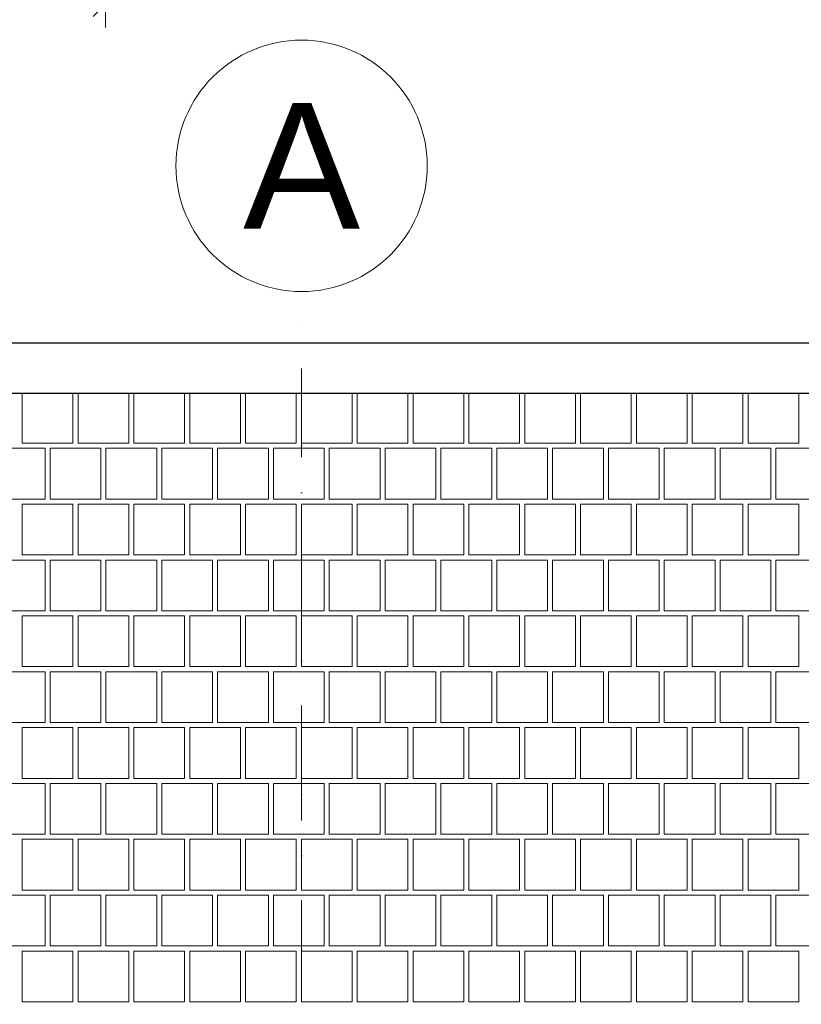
# Model space of a CAD drawing. Header units: millimetres. Extents: x -126271 to -88962, y -179170 to 5194.
# Tile 64 of 66: x -122491 to -120935, y -90371 to -88413. Entities that reach past the tile are written whole.
import ezdxf
from ezdxf.enums import TextEntityAlignment as Align

# ---------------------------------------------------------------- set-up
doc = ezdxf.new("R2010")
doc.units = ezdxf.units.MM
doc.header["$MEASUREMENT"] = 0
doc.linetypes.add('Kropki i Kreski', pattern=[335.138881, 176.388884, -88.194442, 0, -70.555556])
for name, color, linetype, lineweight, true_color in [('Nowe_2D - Rysunki i Obrazki_Nr_pióra__105', 7, 'Continuous', 13, 0xcccccc), ('Nowe_2D - Rysunki i Obrazki_Nr_pióra__61', 7, 'Continuous', 18, 0x6a6a6a), ('Nowe_Wymiarowanie - Ogólne_Nr_pióra__81', 7, 'Continuous', 13, 0x6a6a6a)]:
    doc.layers.add(name, color=color, linetype=linetype, lineweight=lineweight, true_color=true_color)
for name, color, linetype, lineweight in [('Nowe_2D - Rysunki i Obrazki_Nr_pióra__22', 8, 'Continuous', 25), ('Nowe_Osie_Nr_pióra__3', 7, 'Continuous', 13), ('Nowe_Osie_Nr_pióra__4', 8, 'Continuous', 13), ('Nowe_Wymiarowanie - Ogólne_Nr_pióra__42', 8, 'Continuous', 25)]:
    doc.layers.add(name, color=color, linetype=linetype, lineweight=lineweight)
doc.layers.add('Nowe_Osie', color=7, linetype='Continuous')
doc.layers.add('Nowe_Wymiarowanie - Ogólne', color=7, linetype='Continuous')
doc.styles.add('STYL_AUTOMATYCZNY_1', font='arial.ttf')
doc.dimstyles.new('STYL_AUTOMATYCZNY__1', dxfattribs={"dimtxt": 150, "dimasz": 47.5, "dimexe": 0.18, "dimexo": 0.0625, "dimgap": 0, "dimtad": 1, "dimtih": 1, "dimtoh": 1, "dimdec": 0, "dimlfac": 0.1, "dimzin": 0, "dimdsep": 46, "dimtxsty": 'STYL_AUTOMATYCZNY_1', "dimblk": 'ARROWHEAD_6', "dimblk1": 'ARROWHEAD_6', "dimblk2": 'ARROWHEAD_6', "dimcen": 0.09, "dimse1": 1, "dimse2": 1, "dimclrd": 256, "dimclre": 256, "dimclrt": 8, "dimazin": 0, "dimtfac": 1, "dimtdec": 4, "dimtmove": 0, "dimatfit": 3, "dimfxl": 0, "dimtolj": 1, "dimtzin": 0, "dimarcsym": 0})

# ---------------------------------------------------------------- blocks, each defined once
blk = doc.blocks.new('*X78')
at = {"layer": 'Nowe_2D - Rysunki i Obrazki_Nr_pióra__105', "color": 254, "linetype": 'Continuous', "lineweight": 13, "true_color": 0xcccccc}
for p, q in [((-122485.5, -89255.3), (-122485.5, -89156.6)), ((-122384.5, -89255.3), (-122384.5, -89156.6)), ((-122374.4, -89156.6), (-122374.4, -89255.3)), ((-122273.4, -89255.3), (-122273.4, -89156.6)), ((-122263.3, -89255.3), (-122263.3, -89156.6)), ((-122162.3, -89255.3), (-122162.3, -89156.6)), ((-122152.2, -89156.6), (-122152.2, -89255.3)), ((-122051.2, -89255.3), (-122051.2, -89156.6)), ((-122041.1, -89255.3), (-122041.1, -89156.6)), ((-121940.1, -89255.3), (-121940.1, -89156.6)), ((-121930, -89156.6), (-121930, -89255.3)), ((-121829, -89255.3), (-121829, -89156.6)), ((-121818.9, -89255.3), (-121818.9, -89156.6)), ((-121717.9, -89255.3), (-121717.9, -89156.6)), ((-121707.8, -89156.6), (-121707.8, -89255.3)), ((-121606.8, -89255.3), (-121606.8, -89156.6)), ((-121596.7, -89255.3), (-121596.7, -89156.6)), ((-121495.7, -89255.3), (-121495.7, -89156.6)), ((-121485.6, -89156.6), (-121485.6, -89255.3)), ((-121384.6, -89255.3), (-121384.6, -89156.6)), ((-121374.5, -89255.3), (-121374.5, -89156.6)), ((-121273.5, -89255.3), (-121273.5, -89156.6)), ((-121263.4, -89156.6), (-121263.4, -89255.3)), ((-121162.4, -89255.3), (-121162.4, -89156.6)), ((-121152.3, -89255.3), (-121152.3, -89156.6)), ((-121051.3, -89255.3), (-121051.3, -89156.6)), ((-121041.2, -89156.6), (-121041.2, -89255.3)), ((-120940.2, -89255.3), (-120940.2, -89156.6)), ((-122435, -89255.3), (-122485.5, -89255.3)), ((-122435, -89255.3), (-122384.5, -89255.3)), ((-122374.4, -89255.3), (-122273.4, -89255.3)), ((-122212.8, -89255.3), (-122263.3, -89255.3)), ((-122212.8, -89255.3), (-122162.3, -89255.3)), ((-122152.2, -89255.3), (-122051.2, -89255.3)), ((-121990.6, -89255.3), (-122041.1, -89255.3)), ((-121990.6, -89255.3), (-121940.1, -89255.3)), ((-121930, -89255.3), (-121829, -89255.3)), ((-121768.4, -89255.3), (-121818.9, -89255.3)), ((-121768.4, -89255.3), (-121717.9, -89255.3)), ((-121707.8, -89255.3), (-121606.8, -89255.3)), ((-121546.2, -89255.3), (-121596.7, -89255.3)), ((-121546.2, -89255.3), (-121495.7, -89255.3)), ((-121485.6, -89255.3), (-121384.6, -89255.3)), ((-121324, -89255.3), (-121374.5, -89255.3)), ((-121324, -89255.3), (-121273.5, -89255.3)), ((-121263.4, -89255.3), (-121162.4, -89255.3)), ((-121101.8, -89255.3), (-121152.3, -89255.3)), ((-121101.8, -89255.3), (-121051.3, -89255.3)), ((-121041.2, -89255.3), (-120940.2, -89255.3)), ((-122440, -89265.4), (-122541, -89265.4)), ((-122440, -89366.4), (-122440, -89265.4)), ((-122328.9, -89265.4), (-122429.9, -89265.4)), ((-122429.9, -89265.4), (-122429.9, -89366.4)), ((-122328.9, -89366.4), (-122328.9, -89265.4)), ((-122217.8, -89265.4), (-122318.8, -89265.4)), ((-122318.8, -89265.4), (-122318.8, -89366.4)), ((-122217.8, -89366.4), (-122217.8, -89265.4)), ((-122106.7, -89265.4), (-122207.7, -89265.4)), ((-122207.7, -89265.4), (-122207.7, -89366.4)), ((-122106.7, -89366.4), (-122106.7, -89265.4)), ((-121995.6, -89265.4), (-122096.6, -89265.4)), ((-122096.6, -89265.4), (-122096.6, -89366.4)), ((-121995.6, -89366.4), (-121995.6, -89265.4)), ((-121884.5, -89265.4), (-121985.5, -89265.4)), ((-121985.5, -89265.4), (-121985.5, -89366.4)), ((-121884.5, -89366.4), (-121884.5, -89265.4)), ((-121773.4, -89265.4), (-121874.4, -89265.4)), ((-121874.4, -89265.4), (-121874.4, -89366.4)), ((-121773.4, -89366.4), (-121773.4, -89265.4)), ((-121662.3, -89265.4), (-121763.3, -89265.4)), ((-121763.3, -89265.4), (-121763.3, -89366.4)), ((-121662.3, -89366.4), (-121662.3, -89265.4)), ((-121551.2, -89265.4), (-121652.2, -89265.4)), ((-121652.2, -89265.4), (-121652.2, -89366.4)), ((-121551.2, -89366.4), (-121551.2, -89265.4)), ((-121440.1, -89265.4), (-121541.1, -89265.4)), ((-121541.1, -89265.4), (-121541.1, -89366.4)), ((-121440.1, -89366.4), (-121440.1, -89265.4)), ((-121329, -89265.4), (-121430, -89265.4)), ((-121430, -89265.4), (-121430, -89366.4)), ((-121329, -89366.4), (-121329, -89265.4)), ((-121217.9, -89265.4), (-121318.9, -89265.4)), ((-121318.9, -89265.4), (-121318.9, -89366.4)), ((-121217.9, -89366.4), (-121217.9, -89265.4)), ((-121106.8, -89265.4), (-121207.8, -89265.4)), ((-121207.8, -89265.4), (-121207.8, -89366.4)), ((-121106.8, -89366.4), (-121106.8, -89265.4)), ((-120995.7, -89265.4), (-121096.7, -89265.4)), ((-121096.7, -89265.4), (-121096.7, -89366.4)), ((-120995.7, -89366.4), (-120995.7, -89265.4)), ((-120884.6, -89265.4), (-120985.6, -89265.4)), ((-120985.6, -89265.4), (-120985.6, -89366.4)), ((-122541, -89366.4), (-122440, -89366.4)), ((-122485.5, -89477.5), (-122485.5, -89376.5)), ((-122485.5, -89376.5), (-122435, -89376.5)), ((-122384.5, -89376.5), (-122435, -89376.5)), ((-122429.9, -89366.4), (-122328.9, -89366.4)), ((-122384.5, -89477.5), (-122384.5, -89376.5)), ((-122273.4, -89376.5), (-122374.4, -89376.5)), ((-122374.4, -89376.5), (-122374.4, -89477.5)), ((-122318.8, -89366.4), (-122217.8, -89366.4)), ((-122273.4, -89477.5), (-122273.4, -89376.5)), ((-122263.3, -89477.5), (-122263.3, -89376.5)), ((-122263.3, -89376.5), (-122212.8, -89376.5)), ((-122162.3, -89376.5), (-122212.8, -89376.5)), ((-122207.7, -89366.4), (-122106.7, -89366.4)), ((-122162.3, -89477.5), (-122162.3, -89376.5)), ((-122051.2, -89376.5), (-122152.2, -89376.5)), ((-122152.2, -89376.5), (-122152.2, -89477.5)), ((-122096.6, -89366.4), (-121995.6, -89366.4)), ((-122051.2, -89477.5), (-122051.2, -89376.5)), ((-122041.1, -89477.5), (-122041.1, -89376.5)), ((-122041.1, -89376.5), (-121990.6, -89376.5)), ((-121940.1, -89376.5), (-121990.6, -89376.5)), ((-121985.5, -89366.4), (-121884.5, -89366.4)), ((-121940.1, -89477.5), (-121940.1, -89376.5)), ((-121829, -89376.5), (-121930, -89376.5)), ((-121930, -89376.5), (-121930, -89477.5)), ((-121874.4, -89366.4), (-121773.4, -89366.4)), ((-121829, -89477.5), (-121829, -89376.5)), ((-121818.9, -89477.5), (-121818.9, -89376.5)), ((-121818.9, -89376.5), (-121768.4, -89376.5)), ((-121717.9, -89376.5), (-121768.4, -89376.5)), ((-121763.3, -89366.4), (-121662.3, -89366.4)), ((-121717.9, -89477.5), (-121717.9, -89376.5)), ((-121606.8, -89376.5), (-121707.8, -89376.5)), ((-121707.8, -89376.5), (-121707.8, -89477.5)), ((-121652.2, -89366.4), (-121551.2, -89366.4)), ((-121606.8, -89477.5), (-121606.8, -89376.5)), ((-121596.7, -89477.5), (-121596.7, -89376.5)), ((-121596.7, -89376.5), (-121546.2, -89376.5)), ((-121495.7, -89376.5), (-121546.2, -89376.5)), ((-121541.1, -89366.4), (-121440.1, -89366.4)), ((-121495.7, -89477.5), (-121495.7, -89376.5)), ((-121384.6, -89376.5), (-121485.6, -89376.5)), ((-121485.6, -89376.5), (-121485.6, -89477.5)), ((-121430, -89366.4), (-121329, -89366.4)), ((-121384.6, -89477.5), (-121384.6, -89376.5)), ((-121374.5, -89477.5), (-121374.5, -89376.5)), ((-121374.5, -89376.5), (-121324, -89376.5)), ((-121273.5, -89376.5), (-121324, -89376.5)), ((-121318.9, -89366.4), (-121217.9, -89366.4)), ((-121273.5, -89477.5), (-121273.5, -89376.5)), ((-121162.4, -89376.5), (-121263.4, -89376.5)), ((-121263.4, -89376.5), (-121263.4, -89477.5)), ((-121207.8, -89366.4), (-121106.8, -89366.4)), ((-121162.4, -89477.5), (-121162.4, -89376.5)), ((-121152.3, -89477.5), (-121152.3, -89376.5)), ((-121152.3, -89376.5), (-121101.8, -89376.5)), ((-121051.3, -89376.5), (-121101.8, -89376.5)), ((-121096.7, -89366.4), (-120995.7, -89366.4)), ((-121051.3, -89477.5), (-121051.3, -89376.5)), ((-120940.2, -89376.5), (-121041.2, -89376.5)), ((-121041.2, -89376.5), (-121041.2, -89477.5)), ((-120985.6, -89366.4), (-120884.6, -89366.4)), ((-120940.2, -89477.5), (-120940.2, -89376.5)), ((-122435, -89477.5), (-122485.5, -89477.5)), ((-122435, -89477.5), (-122384.5, -89477.5)), ((-122374.4, -89477.5), (-122273.4, -89477.5)), ((-122212.8, -89477.5), (-122263.3, -89477.5)), ((-122212.8, -89477.5), (-122162.3, -89477.5)), ((-122152.2, -89477.5), (-122051.2, -89477.5)), ((-121990.6, -89477.5), (-122041.1, -89477.5)), ((-121990.6, -89477.5), (-121940.1, -89477.5)), ((-121930, -89477.5), (-121829, -89477.5)), ((-121768.4, -89477.5), (-121818.9, -89477.5)), ((-121768.4, -89477.5), (-121717.9, -89477.5)), ((-121707.8, -89477.5), (-121606.8, -89477.5)), ((-121546.2, -89477.5), (-121596.7, -89477.5)), ((-121546.2, -89477.5), (-121495.7, -89477.5)), ((-121485.6, -89477.5), (-121384.6, -89477.5)), ((-121324, -89477.5), (-121374.5, -89477.5)), ((-121324, -89477.5), (-121273.5, -89477.5)), ((-121263.4, -89477.5), (-121162.4, -89477.5)), ((-121101.8, -89477.5), (-121152.3, -89477.5)), ((-121101.8, -89477.5), (-121051.3, -89477.5)), ((-121041.2, -89477.5), (-120940.2, -89477.5)), ((-122440, -89487.6), (-122541, -89487.6)), ((-122440, -89588.6), (-122440, -89487.6)), ((-122328.9, -89487.6), (-122429.9, -89487.6)), ((-122429.9, -89487.6), (-122429.9, -89588.6)), ((-122328.9, -89588.6), (-122328.9, -89487.6)), ((-122217.8, -89487.6), (-122318.8, -89487.6)), ((-122318.8, -89487.6), (-122318.8, -89588.6)), ((-122217.8, -89588.6), (-122217.8, -89487.6)), ((-122106.7, -89487.6), (-122207.7, -89487.6)), ((-122207.7, -89487.6), (-122207.7, -89588.6)), ((-122106.7, -89588.6), (-122106.7, -89487.6)), ((-121995.6, -89487.6), (-122096.6, -89487.6)), ((-122096.6, -89487.6), (-122096.6, -89588.6)), ((-121995.6, -89588.6), (-121995.6, -89487.6)), ((-121884.5, -89487.6), (-121985.5, -89487.6)), ((-121985.5, -89487.6), (-121985.5, -89588.6)), ((-121884.5, -89588.6), (-121884.5, -89487.6)), ((-121773.4, -89487.6), (-121874.4, -89487.6)), ((-121874.4, -89487.6), (-121874.4, -89588.6)), ((-121773.4, -89588.6), (-121773.4, -89487.6)), ((-121662.3, -89487.6), (-121763.3, -89487.6)), ((-121763.3, -89487.6), (-121763.3, -89588.6)), ((-121662.3, -89588.6), (-121662.3, -89487.6)), ((-121551.2, -89487.6), (-121652.2, -89487.6)), ((-121652.2, -89487.6), (-121652.2, -89588.6)), ((-121551.2, -89588.6), (-121551.2, -89487.6)), ((-121440.1, -89487.6), (-121541.1, -89487.6)), ((-121541.1, -89487.6), (-121541.1, -89588.6)), ((-121440.1, -89588.6), (-121440.1, -89487.6)), ((-121329, -89487.6), (-121430, -89487.6)), ((-121430, -89487.6), (-121430, -89588.6)), ((-121329, -89588.6), (-121329, -89487.6)), ((-121217.9, -89487.6), (-121318.9, -89487.6)), ((-121318.9, -89487.6), (-121318.9, -89588.6)), ((-121217.9, -89588.6), (-121217.9, -89487.6)), ((-121106.8, -89487.6), (-121207.8, -89487.6)), ((-121207.8, -89487.6), (-121207.8, -89588.6)), ((-121106.8, -89588.6), (-121106.8, -89487.6)), ((-120995.7, -89487.6), (-121096.7, -89487.6)), ((-121096.7, -89487.6), (-121096.7, -89588.6)), ((-120995.7, -89588.6), (-120995.7, -89487.6)), ((-120884.6, -89487.6), (-120985.6, -89487.6)), ((-120985.6, -89487.6), (-120985.6, -89588.6)), ((-122541, -89588.6), (-122440, -89588.6)), ((-122429.9, -89588.6), (-122328.9, -89588.6)), ((-122318.8, -89588.6), (-122217.8, -89588.6)), ((-122207.7, -89588.6), (-122106.7, -89588.6)), ((-122096.6, -89588.6), (-121995.6, -89588.6)), ((-121985.5, -89588.6), (-121884.5, -89588.6)), ((-121874.4, -89588.6), (-121773.4, -89588.6)), ((-121763.3, -89588.6), (-121662.3, -89588.6)), ((-121652.2, -89588.6), (-121551.2, -89588.6)), ((-121541.1, -89588.6), (-121440.1, -89588.6)), ((-121430, -89588.6), (-121329, -89588.6)), ((-121318.9, -89588.6), (-121217.9, -89588.6)), ((-121207.8, -89588.6), (-121106.8, -89588.6)), ((-121096.7, -89588.6), (-120995.7, -89588.6)), ((-120985.6, -89588.6), (-120884.6, -89588.6)), ((-122485.5, -89699.7), (-122485.5, -89598.7)), ((-122485.5, -89598.7), (-122435, -89598.7)), ((-122384.5, -89598.7), (-122435, -89598.7)), ((-122384.5, -89699.7), (-122384.5, -89598.7)), ((-122273.4, -89598.7), (-122374.4, -89598.7)), ((-122374.4, -89598.7), (-122374.4, -89699.7)), ((-122273.4, -89699.7), (-122273.4, -89598.7)), ((-122263.3, -89699.7), (-122263.3, -89598.7)), ((-122263.3, -89598.7), (-122212.8, -89598.7)), ((-122162.3, -89598.7), (-122212.8, -89598.7)), ((-122162.3, -89699.7), (-122162.3, -89598.7)), ((-122051.2, -89598.7), (-122152.2, -89598.7)), ((-122152.2, -89598.7), (-122152.2, -89699.7)), ((-122051.2, -89699.7), (-122051.2, -89598.7)), ((-122041.1, -89699.7), (-122041.1, -89598.7)), ((-122041.1, -89598.7), (-121990.6, -89598.7)), ((-121940.1, -89598.7), (-121990.6, -89598.7)), ((-121940.1, -89699.7), (-121940.1, -89598.7)), ((-121829, -89598.7), (-121930, -89598.7)), ((-121930, -89598.7), (-121930, -89699.7)), ((-121829, -89699.7), (-121829, -89598.7)), ((-121818.9, -89699.7), (-121818.9, -89598.7)), ((-121818.9, -89598.7), (-121768.4, -89598.7)), ((-121717.9, -89598.7), (-121768.4, -89598.7)), ((-121717.9, -89699.7), (-121717.9, -89598.7)), ((-121606.8, -89598.7), (-121707.8, -89598.7)), ((-121707.8, -89598.7), (-121707.8, -89699.7)), ((-121606.8, -89699.7), (-121606.8, -89598.7)), ((-121596.7, -89699.7), (-121596.7, -89598.7)), ((-121596.7, -89598.7), (-121546.2, -89598.7)), ((-121495.7, -89598.7), (-121546.2, -89598.7)), ((-121495.7, -89699.7), (-121495.7, -89598.7)), ((-121384.6, -89598.7), (-121485.6, -89598.7)), ((-121485.6, -89598.7), (-121485.6, -89699.7)), ((-121384.6, -89699.7), (-121384.6, -89598.7)), ((-121374.5, -89699.7), (-121374.5, -89598.7)), ((-121374.5, -89598.7), (-121324, -89598.7)), ((-121273.5, -89598.7), (-121324, -89598.7)), ((-121273.5, -89699.7), (-121273.5, -89598.7)), ((-121162.4, -89598.7), (-121263.4, -89598.7)), ((-121263.4, -89598.7), (-121263.4, -89699.7)), ((-121162.4, -89699.7), (-121162.4, -89598.7)), ((-121152.3, -89699.7), (-121152.3, -89598.7)), ((-121152.3, -89598.7), (-121101.8, -89598.7)), ((-121051.3, -89598.7), (-121101.8, -89598.7)), ((-121051.3, -89699.7), (-121051.3, -89598.7)), ((-120940.2, -89598.7), (-121041.2, -89598.7)), ((-121041.2, -89598.7), (-121041.2, -89699.7)), ((-120940.2, -89699.7), (-120940.2, -89598.7)), ((-122440, -89709.8), (-122541, -89709.8)), ((-122435, -89699.7), (-122485.5, -89699.7)), ((-122440, -89810.8), (-122440, -89709.8)), ((-122435, -89699.7), (-122384.5, -89699.7)), ((-122328.9, -89709.8), (-122429.9, -89709.8)), ((-122429.9, -89709.8), (-122429.9, -89810.8)), ((-122374.4, -89699.7), (-122273.4, -89699.7)), ((-122328.9, -89810.8), (-122328.9, -89709.8)), ((-122217.8, -89709.8), (-122318.8, -89709.8)), ((-122318.8, -89709.8), (-122318.8, -89810.8)), ((-122212.8, -89699.7), (-122263.3, -89699.7)), ((-122217.8, -89810.8), (-122217.8, -89709.8)), ((-122212.8, -89699.7), (-122162.3, -89699.7)), ((-122106.7, -89709.8), (-122207.7, -89709.8)), ((-122207.7, -89709.8), (-122207.7, -89810.8)), ((-122152.2, -89699.7), (-122051.2, -89699.7)), ((-122106.7, -89810.8), (-122106.7, -89709.8)), ((-121995.6, -89709.8), (-122096.6, -89709.8)), ((-122096.6, -89709.8), (-122096.6, -89810.8)), ((-121990.6, -89699.7), (-122041.1, -89699.7)), ((-121995.6, -89810.8), (-121995.6, -89709.8)), ((-121990.6, -89699.7), (-121940.1, -89699.7)), ((-121884.5, -89709.8), (-121985.5, -89709.8)), ((-121985.5, -89709.8), (-121985.5, -89810.8)), ((-121930, -89699.7), (-121829, -89699.7)), ((-121884.5, -89810.8), (-121884.5, -89709.8)), ((-121773.4, -89709.8), (-121874.4, -89709.8)), ((-121874.4, -89709.8), (-121874.4, -89810.8)), ((-121768.4, -89699.7), (-121818.9, -89699.7)), ((-121773.4, -89810.8), (-121773.4, -89709.8)), ((-121768.4, -89699.7), (-121717.9, -89699.7)), ((-121662.3, -89709.8), (-121763.3, -89709.8)), ((-121763.3, -89709.8), (-121763.3, -89810.8)), ((-121707.8, -89699.7), (-121606.8, -89699.7)), ((-121662.3, -89810.8), (-121662.3, -89709.8)), ((-121551.2, -89709.8), (-121652.2, -89709.8)), ((-121652.2, -89709.8), (-121652.2, -89810.8)), ((-121546.2, -89699.7), (-121596.7, -89699.7)), ((-121551.2, -89810.8), (-121551.2, -89709.8)), ((-121546.2, -89699.7), (-121495.7, -89699.7)), ((-121440.1, -89709.8), (-121541.1, -89709.8)), ((-121541.1, -89709.8), (-121541.1, -89810.8)), ((-121485.6, -89699.7), (-121384.6, -89699.7)), ((-121440.1, -89810.8), (-121440.1, -89709.8)), ((-121329, -89709.8), (-121430, -89709.8)), ((-121430, -89709.8), (-121430, -89810.8)), ((-121324, -89699.7), (-121374.5, -89699.7)), ((-121329, -89810.8), (-121329, -89709.8)), ((-121324, -89699.7), (-121273.5, -89699.7)), ((-121217.9, -89709.8), (-121318.9, -89709.8)), ((-121318.9, -89709.8), (-121318.9, -89810.8)), ((-121263.4, -89699.7), (-121162.4, -89699.7)), ((-121217.9, -89810.8), (-121217.9, -89709.8)), ((-121106.8, -89709.8), (-121207.8, -89709.8)), ((-121207.8, -89709.8), (-121207.8, -89810.8)), ((-121101.8, -89699.7), (-121152.3, -89699.7)), ((-121106.8, -89810.8), (-121106.8, -89709.8)), ((-121101.8, -89699.7), (-121051.3, -89699.7)), ((-120995.7, -89709.8), (-121096.7, -89709.8)), ((-121096.7, -89709.8), (-121096.7, -89810.8)), ((-121041.2, -89699.7), (-120940.2, -89699.7)), ((-120995.7, -89810.8), (-120995.7, -89709.8)), ((-120884.6, -89709.8), (-120985.6, -89709.8)), ((-120985.6, -89709.8), (-120985.6, -89810.8)), ((-122541, -89810.8), (-122440, -89810.8)), ((-122429.9, -89810.8), (-122328.9, -89810.8)), ((-122318.8, -89810.8), (-122217.8, -89810.8)), ((-122207.7, -89810.8), (-122106.7, -89810.8)), ((-122096.6, -89810.8), (-121995.6, -89810.8)), ((-121985.5, -89810.8), (-121884.5, -89810.8)), ((-121874.4, -89810.8), (-121773.4, -89810.8)), ((-121763.3, -89810.8), (-121662.3, -89810.8)), ((-121652.2, -89810.8), (-121551.2, -89810.8)), ((-121541.1, -89810.8), (-121440.1, -89810.8)), ((-121430, -89810.8), (-121329, -89810.8)), ((-121318.9, -89810.8), (-121217.9, -89810.8)), ((-121207.8, -89810.8), (-121106.8, -89810.8)), ((-121096.7, -89810.8), (-120995.7, -89810.8)), ((-120985.6, -89810.8), (-120884.6, -89810.8)), ((-122485.5, -89921.9), (-122485.5, -89820.9)), ((-122485.5, -89820.9), (-122435, -89820.9)), ((-122384.5, -89820.9), (-122435, -89820.9)), ((-122384.5, -89921.9), (-122384.5, -89820.9)), ((-122273.4, -89820.9), (-122374.4, -89820.9)), ((-122374.4, -89820.9), (-122374.4, -89921.9)), ((-122273.4, -89921.9), (-122273.4, -89820.9)), ((-122263.3, -89921.9), (-122263.3, -89820.9)), ((-122263.3, -89820.9), (-122212.8, -89820.9)), ((-122162.3, -89820.9), (-122212.8, -89820.9)), ((-122162.3, -89921.9), (-122162.3, -89820.9)), ((-122051.2, -89820.9), (-122152.2, -89820.9)), ((-122152.2, -89820.9), (-122152.2, -89921.9)), ((-122051.2, -89921.9), (-122051.2, -89820.9)), ((-122041.1, -89921.9), (-122041.1, -89820.9)), ((-122041.1, -89820.9), (-121990.6, -89820.9)), ((-121940.1, -89820.9), (-121990.6, -89820.9)), ((-121940.1, -89921.9), (-121940.1, -89820.9)), ((-121829, -89820.9), (-121930, -89820.9)), ((-121930, -89820.9), (-121930, -89921.9)), ((-121829, -89921.9), (-121829, -89820.9)), ((-121818.9, -89921.9), (-121818.9, -89820.9)), ((-121818.9, -89820.9), (-121768.4, -89820.9)), ((-121717.9, -89820.9), (-121768.4, -89820.9)), ((-121717.9, -89921.9), (-121717.9, -89820.9)), ((-121606.8, -89820.9), (-121707.8, -89820.9)), ((-121707.8, -89820.9), (-121707.8, -89921.9)), ((-121606.8, -89921.9), (-121606.8, -89820.9)), ((-121596.7, -89921.9), (-121596.7, -89820.9)), ((-121596.7, -89820.9), (-121546.2, -89820.9)), ((-121495.7, -89820.9), (-121546.2, -89820.9)), ((-121495.7, -89921.9), (-121495.7, -89820.9)), ((-121384.6, -89820.9), (-121485.6, -89820.9)), ((-121485.6, -89820.9), (-121485.6, -89921.9)), ((-121384.6, -89921.9), (-121384.6, -89820.9)), ((-121374.5, -89921.9), (-121374.5, -89820.9)), ((-121374.5, -89820.9), (-121324, -89820.9)), ((-121273.5, -89820.9), (-121324, -89820.9)), ((-121273.5, -89921.9), (-121273.5, -89820.9)), ((-121162.4, -89820.9), (-121263.4, -89820.9)), ((-121263.4, -89820.9), (-121263.4, -89921.9)), ((-121162.4, -89921.9), (-121162.4, -89820.9)), ((-121152.3, -89921.9), (-121152.3, -89820.9)), ((-121152.3, -89820.9), (-121101.8, -89820.9)), ((-121051.3, -89820.9), (-121101.8, -89820.9)), ((-121051.3, -89921.9), (-121051.3, -89820.9)), ((-120940.2, -89820.9), (-121041.2, -89820.9)), ((-121041.2, -89820.9), (-121041.2, -89921.9)), ((-120940.2, -89921.9), (-120940.2, -89820.9)), ((-122435, -89921.9), (-122485.5, -89921.9)), ((-122435, -89921.9), (-122384.5, -89921.9)), ((-122374.4, -89921.9), (-122273.4, -89921.9)), ((-122212.8, -89921.9), (-122263.3, -89921.9)), ((-122212.8, -89921.9), (-122162.3, -89921.9)), ((-122152.2, -89921.9), (-122051.2, -89921.9)), ((-121990.6, -89921.9), (-122041.1, -89921.9)), ((-121990.6, -89921.9), (-121940.1, -89921.9)), ((-121930, -89921.9), (-121829, -89921.9)), ((-121768.4, -89921.9), (-121818.9, -89921.9)), ((-121768.4, -89921.9), (-121717.9, -89921.9)), ((-121707.8, -89921.9), (-121606.8, -89921.9)), ((-121546.2, -89921.9), (-121596.7, -89921.9)), ((-121546.2, -89921.9), (-121495.7, -89921.9)), ((-121485.6, -89921.9), (-121384.6, -89921.9)), ((-121324, -89921.9), (-121374.5, -89921.9)), ((-121324, -89921.9), (-121273.5, -89921.9)), ((-121263.4, -89921.9), (-121162.4, -89921.9)), ((-121101.8, -89921.9), (-121152.3, -89921.9)), ((-121101.8, -89921.9), (-121051.3, -89921.9)), ((-121041.2, -89921.9), (-120940.2, -89921.9)), ((-122440, -89932), (-122541, -89932)), ((-122440, -90033), (-122440, -89932)), ((-122328.9, -89932), (-122429.9, -89932)), ((-122429.9, -89932), (-122429.9, -90033)), ((-122328.9, -90033), (-122328.9, -89932)), ((-122217.8, -89932), (-122318.8, -89932)), ((-122318.8, -89932), (-122318.8, -90033)), ((-122217.8, -90033), (-122217.8, -89932)), ((-122106.7, -89932), (-122207.7, -89932)), ((-122207.7, -89932), (-122207.7, -90033)), ((-122106.7, -90033), (-122106.7, -89932)), ((-121995.6, -89932), (-122096.6, -89932)), ((-122096.6, -89932), (-122096.6, -90033)), ((-121995.6, -90033), (-121995.6, -89932)), ((-121884.5, -89932), (-121985.5, -89932)), ((-121985.5, -89932), (-121985.5, -90033)), ((-121884.5, -90033), (-121884.5, -89932)), ((-121773.4, -89932), (-121874.4, -89932)), ((-121874.4, -89932), (-121874.4, -90033)), ((-121773.4, -90033), (-121773.4, -89932)), ((-121662.3, -89932), (-121763.3, -89932)), ((-121763.3, -89932), (-121763.3, -90033)), ((-121662.3, -90033), (-121662.3, -89932)), ((-121551.2, -89932), (-121652.2, -89932)), ((-121652.2, -89932), (-121652.2, -90033)), ((-121551.2, -90033), (-121551.2, -89932)), ((-121440.1, -89932), (-121541.1, -89932)), ((-121541.1, -89932), (-121541.1, -90033)), ((-121440.1, -90033), (-121440.1, -89932)), ((-121329, -89932), (-121430, -89932)), ((-121430, -89932), (-121430, -90033)), ((-121329, -90033), (-121329, -89932)), ((-121217.9, -89932), (-121318.9, -89932)), ((-121318.9, -89932), (-121318.9, -90033)), ((-121217.9, -90033), (-121217.9, -89932)), ((-121106.8, -89932), (-121207.8, -89932)), ((-121207.8, -89932), (-121207.8, -90033)), ((-121106.8, -90033), (-121106.8, -89932)), ((-120995.7, -89932), (-121096.7, -89932)), ((-121096.7, -89932), (-121096.7, -90033)), ((-120995.7, -90033), (-120995.7, -89932)), ((-120884.6, -89932), (-120985.6, -89932)), ((-120985.6, -89932), (-120985.6, -90033)), ((-122541, -90033), (-122440, -90033)), ((-122485.5, -90144.1), (-122485.5, -90043.1)), ((-122485.5, -90043.1), (-122435, -90043.1)), ((-122384.5, -90043.1), (-122435, -90043.1)), ((-122429.9, -90033), (-122328.9, -90033)), ((-122384.5, -90144.1), (-122384.5, -90043.1)), ((-122273.4, -90043.1), (-122374.4, -90043.1)), ((-122374.4, -90043.1), (-122374.4, -90144.1)), ((-122318.8, -90033), (-122217.8, -90033)), ((-122273.4, -90144.1), (-122273.4, -90043.1)), ((-122263.3, -90144.1), (-122263.3, -90043.1)), ((-122263.3, -90043.1), (-122212.8, -90043.1)), ((-122162.3, -90043.1), (-122212.8, -90043.1)), ((-122207.7, -90033), (-122106.7, -90033)), ((-122162.3, -90144.1), (-122162.3, -90043.1)), ((-122051.2, -90043.1), (-122152.2, -90043.1)), ((-122152.2, -90043.1), (-122152.2, -90144.1)), ((-122096.6, -90033), (-121995.6, -90033)), ((-122051.2, -90144.1), (-122051.2, -90043.1)), ((-122041.1, -90144.1), (-122041.1, -90043.1)), ((-122041.1, -90043.1), (-121990.6, -90043.1)), ((-121940.1, -90043.1), (-121990.6, -90043.1)), ((-121985.5, -90033), (-121884.5, -90033)), ((-121940.1, -90144.1), (-121940.1, -90043.1)), ((-121829, -90043.1), (-121930, -90043.1)), ((-121930, -90043.1), (-121930, -90144.1)), ((-121874.4, -90033), (-121773.4, -90033)), ((-121829, -90144.1), (-121829, -90043.1)), ((-121818.9, -90144.1), (-121818.9, -90043.1)), ((-121818.9, -90043.1), (-121768.4, -90043.1)), ((-121717.9, -90043.1), (-121768.4, -90043.1)), ((-121763.3, -90033), (-121662.3, -90033)), ((-121717.9, -90144.1), (-121717.9, -90043.1)), ((-121606.8, -90043.1), (-121707.8, -90043.1)), ((-121707.8, -90043.1), (-121707.8, -90144.1)), ((-121652.2, -90033), (-121551.2, -90033)), ((-121606.8, -90144.1), (-121606.8, -90043.1)), ((-121596.7, -90144.1), (-121596.7, -90043.1)), ((-121596.7, -90043.1), (-121546.2, -90043.1)), ((-121495.7, -90043.1), (-121546.2, -90043.1)), ((-121541.1, -90033), (-121440.1, -90033)), ((-121495.7, -90144.1), (-121495.7, -90043.1)), ((-121384.6, -90043.1), (-121485.6, -90043.1)), ((-121485.6, -90043.1), (-121485.6, -90144.1)), ((-121430, -90033), (-121329, -90033)), ((-121384.6, -90144.1), (-121384.6, -90043.1)), ((-121374.5, -90144.1), (-121374.5, -90043.1)), ((-121374.5, -90043.1), (-121324, -90043.1)), ((-121273.5, -90043.1), (-121324, -90043.1)), ((-121318.9, -90033), (-121217.9, -90033)), ((-121273.5, -90144.1), (-121273.5, -90043.1)), ((-121162.4, -90043.1), (-121263.4, -90043.1)), ((-121263.4, -90043.1), (-121263.4, -90144.1)), ((-121207.8, -90033), (-121106.8, -90033)), ((-121162.4, -90144.1), (-121162.4, -90043.1)), ((-121152.3, -90144.1), (-121152.3, -90043.1)), ((-121152.3, -90043.1), (-121101.8, -90043.1)), ((-121051.3, -90043.1), (-121101.8, -90043.1)), ((-121096.7, -90033), (-120995.7, -90033)), ((-121051.3, -90144.1), (-121051.3, -90043.1)), ((-120940.2, -90043.1), (-121041.2, -90043.1)), ((-121041.2, -90043.1), (-121041.2, -90144.1)), ((-120985.6, -90033), (-120884.6, -90033)), ((-120940.2, -90144.1), (-120940.2, -90043.1)), ((-122435, -90144.1), (-122485.5, -90144.1)), ((-122435, -90144.1), (-122384.5, -90144.1)), ((-122374.4, -90144.1), (-122273.4, -90144.1)), ((-122212.8, -90144.1), (-122263.3, -90144.1)), ((-122212.8, -90144.1), (-122162.3, -90144.1)), ((-122152.2, -90144.1), (-122051.2, -90144.1)), ((-121990.6, -90144.1), (-122041.1, -90144.1)), ((-121990.6, -90144.1), (-121940.1, -90144.1)), ((-121930, -90144.1), (-121829, -90144.1)), ((-121768.4, -90144.1), (-121818.9, -90144.1)), ((-121768.4, -90144.1), (-121717.9, -90144.1)), ((-121707.8, -90144.1), (-121606.8, -90144.1)), ((-121546.2, -90144.1), (-121596.7, -90144.1)), ((-121546.2, -90144.1), (-121495.7, -90144.1)), ((-121485.6, -90144.1), (-121384.6, -90144.1)), ((-121324, -90144.1), (-121374.5, -90144.1)), ((-121324, -90144.1), (-121273.5, -90144.1)), ((-121263.4, -90144.1), (-121162.4, -90144.1)), ((-121101.8, -90144.1), (-121152.3, -90144.1)), ((-121101.8, -90144.1), (-121051.3, -90144.1)), ((-121041.2, -90144.1), (-120940.2, -90144.1)), ((-122440, -90154.2), (-122541, -90154.2)), ((-122440, -90255.2), (-122440, -90154.2)), ((-122328.9, -90154.2), (-122429.9, -90154.2)), ((-122429.9, -90154.2), (-122429.9, -90255.2)), ((-122328.9, -90255.2), (-122328.9, -90154.2)), ((-122217.8, -90154.2), (-122318.8, -90154.2)), ((-122318.8, -90154.2), (-122318.8, -90255.2)), ((-122217.8, -90255.2), (-122217.8, -90154.2)), ((-122106.7, -90154.2), (-122207.7, -90154.2)), ((-122207.7, -90154.2), (-122207.7, -90255.2)), ((-122106.7, -90255.2), (-122106.7, -90154.2)), ((-121995.6, -90154.2), (-122096.6, -90154.2)), ((-122096.6, -90154.2), (-122096.6, -90255.2)), ((-121995.6, -90255.2), (-121995.6, -90154.2)), ((-121884.5, -90154.2), (-121985.5, -90154.2)), ((-121985.5, -90154.2), (-121985.5, -90255.2)), ((-121884.5, -90255.2), (-121884.5, -90154.2)), ((-121773.4, -90154.2), (-121874.4, -90154.2)), ((-121874.4, -90154.2), (-121874.4, -90255.2)), ((-121773.4, -90255.2), (-121773.4, -90154.2)), ((-121662.3, -90154.2), (-121763.3, -90154.2)), ((-121763.3, -90154.2), (-121763.3, -90255.2)), ((-121662.3, -90255.2), (-121662.3, -90154.2)), ((-121551.2, -90154.2), (-121652.2, -90154.2)), ((-121652.2, -90154.2), (-121652.2, -90255.2)), ((-121551.2, -90255.2), (-121551.2, -90154.2)), ((-121440.1, -90154.2), (-121541.1, -90154.2)), ((-121541.1, -90154.2), (-121541.1, -90255.2)), ((-121440.1, -90255.2), (-121440.1, -90154.2)), ((-121329, -90154.2), (-121430, -90154.2)), ((-121430, -90154.2), (-121430, -90255.2)), ((-121329, -90255.2), (-121329, -90154.2)), ((-121217.9, -90154.2), (-121318.9, -90154.2)), ((-121318.9, -90154.2), (-121318.9, -90255.2)), ((-121217.9, -90255.2), (-121217.9, -90154.2)), ((-121106.8, -90154.2), (-121207.8, -90154.2)), ((-121207.8, -90154.2), (-121207.8, -90255.2)), ((-121106.8, -90255.2), (-121106.8, -90154.2)), ((-120995.7, -90154.2), (-121096.7, -90154.2)), ((-121096.7, -90154.2), (-121096.7, -90255.2)), ((-120995.7, -90255.2), (-120995.7, -90154.2)), ((-120884.6, -90154.2), (-120985.6, -90154.2)), ((-120985.6, -90154.2), (-120985.6, -90255.2)), ((-122541, -90255.2), (-122440, -90255.2)), ((-122429.9, -90255.2), (-122328.9, -90255.2)), ((-122318.8, -90255.2), (-122217.8, -90255.2)), ((-122207.7, -90255.2), (-122106.7, -90255.2)), ((-122096.6, -90255.2), (-121995.6, -90255.2)), ((-121985.5, -90255.2), (-121884.5, -90255.2)), ((-121874.4, -90255.2), (-121773.4, -90255.2)), ((-121763.3, -90255.2), (-121662.3, -90255.2)), ((-121652.2, -90255.2), (-121551.2, -90255.2)), ((-121541.1, -90255.2), (-121440.1, -90255.2)), ((-121430, -90255.2), (-121329, -90255.2)), ((-121318.9, -90255.2), (-121217.9, -90255.2)), ((-121207.8, -90255.2), (-121106.8, -90255.2)), ((-121096.7, -90255.2), (-120995.7, -90255.2)), ((-120985.6, -90255.2), (-120884.6, -90255.2)), ((-122485.5, -90366.3), (-122485.5, -90265.3)), ((-122485.5, -90265.3), (-122435, -90265.3)), ((-122384.5, -90265.3), (-122435, -90265.3)), ((-122384.5, -90366.3), (-122384.5, -90265.3)), ((-122273.4, -90265.3), (-122374.4, -90265.3)), ((-122374.4, -90265.3), (-122374.4, -90366.3)), ((-122273.4, -90366.3), (-122273.4, -90265.3)), ((-122263.3, -90366.3), (-122263.3, -90265.3)), ((-122263.3, -90265.3), (-122212.8, -90265.3)), ((-122162.3, -90265.3), (-122212.8, -90265.3)), ((-122162.3, -90366.3), (-122162.3, -90265.3)), ((-122051.2, -90265.3), (-122152.2, -90265.3)), ((-122152.2, -90265.3), (-122152.2, -90366.3)), ((-122051.2, -90366.3), (-122051.2, -90265.3)), ((-122041.1, -90366.3), (-122041.1, -90265.3)), ((-122041.1, -90265.3), (-121990.6, -90265.3)), ((-121940.1, -90265.3), (-121990.6, -90265.3)), ((-121940.1, -90366.3), (-121940.1, -90265.3)), ((-121829, -90265.3), (-121930, -90265.3)), ((-121930, -90265.3), (-121930, -90366.3)), ((-121829, -90366.3), (-121829, -90265.3)), ((-121818.9, -90366.3), (-121818.9, -90265.3)), ((-121818.9, -90265.3), (-121768.4, -90265.3)), ((-121717.9, -90265.3), (-121768.4, -90265.3)), ((-121717.9, -90366.3), (-121717.9, -90265.3)), ((-121606.8, -90265.3), (-121707.8, -90265.3)), ((-121707.8, -90265.3), (-121707.8, -90366.3)), ((-121606.8, -90366.3), (-121606.8, -90265.3)), ((-121596.7, -90366.3), (-121596.7, -90265.3)), ((-121596.7, -90265.3), (-121546.2, -90265.3)), ((-121495.7, -90265.3), (-121546.2, -90265.3)), ((-121495.7, -90366.3), (-121495.7, -90265.3)), ((-121384.6, -90265.3), (-121485.6, -90265.3)), ((-121485.6, -90265.3), (-121485.6, -90366.3)), ((-121384.6, -90366.3), (-121384.6, -90265.3)), ((-121374.5, -90366.3), (-121374.5, -90265.3)), ((-121374.5, -90265.3), (-121324, -90265.3)), ((-121273.5, -90265.3), (-121324, -90265.3)), ((-121273.5, -90366.3), (-121273.5, -90265.3)), ((-121162.4, -90265.3), (-121263.4, -90265.3)), ((-121263.4, -90265.3), (-121263.4, -90366.3)), ((-121162.4, -90366.3), (-121162.4, -90265.3)), ((-121152.3, -90366.3), (-121152.3, -90265.3)), ((-121152.3, -90265.3), (-121101.8, -90265.3)), ((-121051.3, -90265.3), (-121101.8, -90265.3)), ((-121051.3, -90366.3), (-121051.3, -90265.3)), ((-120940.2, -90265.3), (-121041.2, -90265.3)), ((-121041.2, -90265.3), (-121041.2, -90366.3)), ((-120940.2, -90366.3), (-120940.2, -90265.3)), ((-122435, -90366.3), (-122485.5, -90366.3)), ((-122435, -90366.3), (-122384.5, -90366.3)), ((-122374.4, -90366.3), (-122273.4, -90366.3)), ((-122212.8, -90366.3), (-122263.3, -90366.3)), ((-122212.8, -90366.3), (-122162.3, -90366.3)), ((-122152.2, -90366.3), (-122051.2, -90366.3)), ((-121990.6, -90366.3), (-122041.1, -90366.3)), ((-121990.6, -90366.3), (-121940.1, -90366.3)), ((-121930, -90366.3), (-121829, -90366.3)), ((-121768.4, -90366.3), (-121818.9, -90366.3)), ((-121768.4, -90366.3), (-121717.9, -90366.3)), ((-121707.8, -90366.3), (-121606.8, -90366.3)), ((-121546.2, -90366.3), (-121596.7, -90366.3)), ((-121546.2, -90366.3), (-121495.7, -90366.3)), ((-121485.6, -90366.3), (-121384.6, -90366.3)), ((-121324, -90366.3), (-121374.5, -90366.3)), ((-121324, -90366.3), (-121273.5, -90366.3)), ((-121263.4, -90366.3), (-121162.4, -90366.3)), ((-121101.8, -90366.3), (-121152.3, -90366.3)), ((-121101.8, -90366.3), (-121051.3, -90366.3)), ((-121041.2, -90366.3), (-120940.2, -90366.3))]:
    blk.add_line(p, q, dxfattribs=at)
blk = doc.blocks.new('Wypełnienie_6_1', base_point=(0, 0))
at = {"layer": 'Nowe_2D - Rysunki i Obrazki_Nr_pióra__61', "color": 251, "linetype": 'Continuous', "lineweight": 18, "true_color": 0x6a6a6a, "flags": 128}
blk.add_lwpolyline([(-123919.5, -89334.3), (-123919.5, -89156.6), (-111869.6, -89156.6), (-111869.6, -88443.6), (-106115.7, -88443.6), (-106115.7, -89156.6), (-92839.5, -89156.6), (-92839.5, -102678.1), (-92839.5, -102776.9), (-92839.5, -105256.6), (-123919.5, -105256.6), (-123919.5, -90576.6), (-125357.6, -90576.6), (-125357.6, -89334.3)], close=True, dxfattribs=at)
at = {"layer": 'Nowe_2D - Rysunki i Obrazki_Nr_pióra__105', "color": 254, "linetype": 'Continuous', "lineweight": 13, "true_color": 0xcccccc}
blk.add_blockref('*X78', (0, 0), dxfattribs=at)
blk = doc.blocks.new('Standardowy znacznik osi_4')
at = {"layer": 'Nowe_Osie_Nr_pióra__3', "color": 7, "linetype": 'Continuous', "lineweight": 13, "flags": 128}
blk.add_lwpolyline([(17973, 0, 1), (17473, 0, 1)], format="xyb", close=True, dxfattribs=at)
at = {"layer": 'Nowe_Osie_Nr_pióra__4', "color": 8, "linetype": 'Kropki i Kreski', "lineweight": 13}
for p, q in [((1000, 0), (16473, 0)), ((16473, 0), (16473, 0)), ((16473, 0), (17473, 0))]:
    blk.add_line(p, q, dxfattribs=at)
blk.add_point((16473, 0), dxfattribs=at)
at = {"layer": 'Nowe_Osie_Nr_pióra__4', "color": 8, "lineweight": 13, "style": 'STYL_AUTOMATYCZNY_1'}
for tag, p in [('AC_MarkerText_1_0', (-67.9, -57.1)), ('AC_MarkerText_1_1', (17905.2, -57.1))]:
    blk.add_attdef(tag, text='', height=250, rotation=270, dxfattribs=at).set_placement(p, align=Align.TOP_CENTER)
blk = doc.blocks.new('*D322')
at = {"layer": 'Nowe_Wymiarowanie - Ogólne_Nr_pióra__81', "color": 251, "linetype": 'Continuous', "lineweight": 13, "true_color": 0x6a6a6a}
for p, q in [((-122319.5, -88334.6), (-122319.5, -88428.3)), ((-119269.5, -88334.6), (-119269.5, -88428.3)), ((-122294.5, -88356.4), (-122344.5, -88406.4)), ((-119294.5, -88406.4), (-119244.5, -88356.4)), ((-122319.5, -88381.4), (-122357, -88381.4)), ((-119269.5, -88381.4), (-122319.5, -88381.4))]:
    blk.add_line(p, q, dxfattribs=at)
at = {"layer": 'Nowe_Wymiarowanie - Ogólne_Nr_pióra__42', "color": 8, "lineweight": 25, "insert": (-120966.1, -88351.4), "char_height": 150, "attachment_point": 7, "style": 'STYL_AUTOMATYCZNY_1'}
blk.add_mtext('\\A1;{\\pql;\\fArial|b0|i0|c238|p0;\\W1.000000;305}', dxfattribs=at)
blk = doc.blocks.new('ARROWHEAD_6')
at = {"color": 0, "linetype": 'Continuous', "lineweight": 0}
for p, q in [((-0.5, -0.5), (0.5, 0.5)), ((0, 0), (-1, 0))]:
    blk.add_line(p, q, dxfattribs=at)
blk = doc.blocks.new('*D323')
at = {"layer": 'Nowe_Wymiarowanie - Ogólne_Nr_pióra__81', "color": 251, "linetype": 'Continuous', "lineweight": 13, "true_color": 0x6a6a6a}
for p, q in [((-122319.5, -88128.3), (-122319.5, -88034.6)), ((-121039.5, -88128.3), (-121039.5, -88034.6)), ((-122294.5, -88056.5), (-122344.5, -88106.5)), ((-121014.5, -88056.5), (-121064.5, -88106.5)), ((-122357, -88081.5), (-122319.5, -88081.5)), ((-122319.5, -88081.5), (-121039.5, -88081.5))]:
    blk.add_line(p, q, dxfattribs=at)
at = {"layer": 'Nowe_Wymiarowanie - Ogólne_Nr_pióra__42', "color": 8, "lineweight": 25, "insert": (-121851.1, -88051.5), "char_height": 150, "attachment_point": 7, "style": 'STYL_AUTOMATYCZNY_1'}
blk.add_mtext('\\A1;{\\pql;\\fArial|b0|i0|c238|p0;\\W1.000000;128}', dxfattribs=at)
blk = doc.blocks.new('*D324')
at = {"layer": 'Nowe_Wymiarowanie - Ogólne_Nr_pióra__81', "color": 251, "linetype": 'Continuous', "lineweight": 13, "true_color": 0x6a6a6a}
for p, q in [((-106019.5, -88128.3), (-106019.5, -88034.6)), ((-121014.5, -88056.5), (-121064.5, -88106.5)), ((-105994.5, -88056.5), (-106044.5, -88106.5)), ((-121039.5, -88081.5), (-106019.5, -88081.5))]:
    blk.add_line(p, q, dxfattribs=at)
at = {"layer": 'Nowe_Wymiarowanie - Ogólne_Nr_pióra__42', "color": 8, "lineweight": 25, "insert": (-113786.9, -88051.5), "char_height": 150, "attachment_point": 7, "style": 'STYL_AUTOMATYCZNY_1'}
blk.add_mtext('\\A1;{\\pql;\\fArial|b0|i0|c238|p0;\\W1.000000;1\xa0502}', dxfattribs=at)
blk = doc.blocks.new('*D328')
at = {"layer": 'Nowe_Wymiarowanie - Ogólne_Nr_pióra__81', "color": 251, "linetype": 'Continuous', "lineweight": 13, "true_color": 0x6a6a6a}
for p, q in [((-122319.5, -87734.3), (-122319.5, -87828.1)), ((-95439.5, -87734.3), (-95439.5, -87828.1)), ((-122294.5, -87756.2), (-122344.5, -87806.2)), ((-95464.5, -87806.2), (-95414.5, -87756.2)), ((-122319.5, -87781.2), (-122357, -87781.2)), ((-95439.5, -87781.2), (-122319.5, -87781.2)), ((-95402, -87781.2), (-95439.5, -87781.2))]:
    blk.add_line(p, q, dxfattribs=at)
at = {"layer": 'Nowe_Wymiarowanie - Ogólne_Nr_pióra__42', "color": 8, "lineweight": 25, "insert": (-109136.9, -87751.2), "char_height": 150, "attachment_point": 7, "style": 'STYL_AUTOMATYCZNY_1'}
blk.add_mtext('\\A1;{\\pql;\\fArial|b0|i0|c238|p0;\\W1.000000;2\xa0688}', dxfattribs=at)

msp = doc.modelspace()

# ---------------------------------------------------------------- linework, layer by layer
at = {"layer": 'Nowe_2D - Rysunki i Obrazki_Nr_pióra__22', "color": 8, "linetype": 'Continuous', "lineweight": 25, "flags": 128}
for points in [[(-111869.6, -89056.6), (-124019.5, -89056.6), (-124019.5, -89243.9)], [(-111869.6, -89156.6), (-123919.5, -89156.6), (-123919.5, -89334.3)]]:
    msp.add_lwpolyline(points, dxfattribs=at)

# ---------------------------------------------------------------- block references
at = {"layer": 'Nowe_2D - Rysunki i Obrazki_Nr_pióra__105', "color": 254, "linetype": 'Continuous', "lineweight": 13, "true_color": 0xcccccc}
msp.add_blockref('Wypełnienie_6_1', (0, 0), dxfattribs=at)
at = {"layer": 'Nowe_Osie', "color": 8, "linetype": 'Continuous', "lineweight": 15}
ref = msp.add_blockref('Standardowy znacznik osi_4', (-121929.5, -106426.6), dxfattribs=dict(at, zscale=1000, rotation=90))
ref.add_attrib('AC_MarkerText_1_1', 'A', dxfattribs={"layer": 'Nowe_Osie_Nr_pióra__4', "color": 8, "lineweight": 13, "height": 250, "rotation": 360, "style": 'STYL_AUTOMATYCZNY_1'}).set_placement((-121929.5, -88578.6), align=Align.TOP_CENTER)

# ---------------------------------------------------------------- dimensions: what is measured, and where the dimension line sits
at = {"layer": 'Nowe_Wymiarowanie - Ogólne', "color": 251, "linetype": 'Continuous', "lineweight": 13, "true_color": 0x6a6a6a}
for base, p1, picture, middle in [((-122319.5, -87781.2), (-95439.5, -90996.6), '*D328', (-108879.6, -87676.2)), ((-122319.5, -88381.4), (-119269.5, -91796.6), '*D322', (-120794.9, -88276.4))]:
    dim = msp.add_linear_dim(base=base, p1=p1, p2=(-122319.5, -90996.6), angle=180, dimstyle='STYL_AUTOMATYCZNY__1', dxfattribs=at)
    dim.commit()
    dim.dimension.update_dxf_attribs({"geometry": picture, "text_midpoint": middle, "dimtype": 160})
for base, p1, p2, picture, middle in [((-106019.5, -88081.5), (-121039.5, -90996.6), (-106019.5, -90866.6), '*D324', (-113529.6, -87976.5)), ((-121039.5, -88081.5), (-122319.5, -90996.6), (-121039.5, -90996.6), '*D323', (-121679.9, -87976.5))]:
    dim = msp.add_linear_dim(base=base, p1=p1, p2=p2, dimstyle='STYL_AUTOMATYCZNY__1', dxfattribs=at)
    dim.commit()
    dim.dimension.update_dxf_attribs({"geometry": picture, "text_midpoint": middle, "dimtype": 160})

doc.saveas('drawing.dxf')
